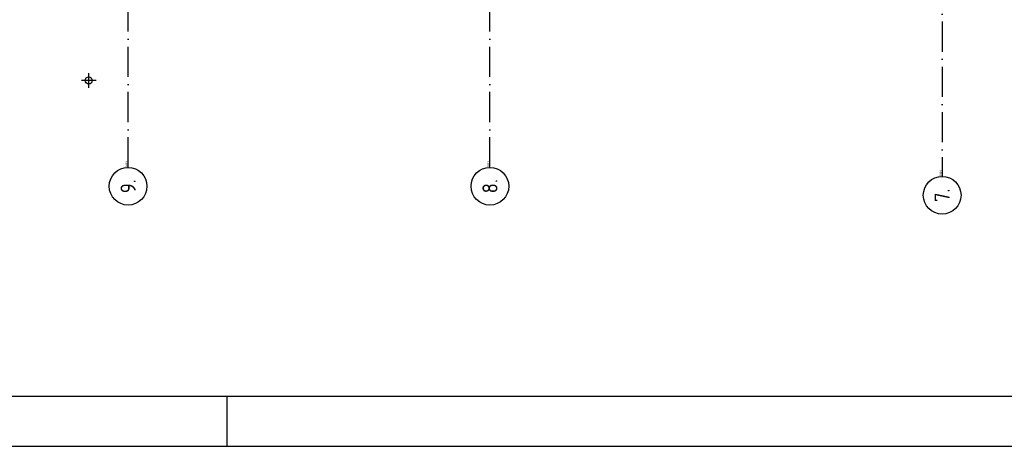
# Model space of a CAD drawing. Extents: x -866131 to -691536, y 173952 to 258052.
# Tile 73 of 160: x -785260 to -765666, y 173952 to 182440. Entities that reach past the tile are written whole.
import ezdxf
from ezdxf.enums import TextEntityAlignment as Align

# ---------------------------------------------------------------- set-up
doc = ezdxf.new("R2010")
doc.units = 0
doc.header["$LTSCALE"] = 100
doc.linetypes.add('DASHDOT', pattern=[9, 6, -1.5, 0, -1.5])
for name, color, linetype in [('00KAD025', 2, 'CONTINUOUS'), ('00KAD070', 5, 'CONTINUOUS'), ('AL$7----_STRAMIEN', 1, 'DASHDOT'), ('ALN-----_BLOCKNAAM', 2, 'CONTINUOUS'), ('MV-BINNENBESTRATING', 1, 'CONTINUOUS'), ('MV-STAALKOLOM', 1, 'CONTINUOUS')]:
    doc.layers.add(name, color=color, linetype=linetype)
doc.styles.get("Standard").update_dxf_attribs({"font": 'ISOCP'})

# ---------------------------------------------------------------- blocks, each defined once
blk = doc.blocks.new('1011')
at = {"layer": 'AL$7----_STRAMIEN', "color": 7, "linetype": 'CONTINUOUS'}
blk.add_circle((-750, 0), 750, dxfattribs=at)
at = {"layer": 'ALN-----_BLOCKNAAM', "linetype": 'CONTINUOUS'}
blk.add_text('1011', height=100, dxfattribs=at).set_placement((0, 0))

msp = doc.modelspace()

# ---------------------------------------------------------------- linework, layer by layer
at = {"layer": '00KAD025', "linetype": 'CONTINUOUS'}
for p, q in [((-781131.149, 173951.691), (-781131.149, 174951.691)), ((-866131.149, 173951.691), (-691536.071, 173951.691))]:
    msp.add_line(p, q, dxfattribs=at)
at = {"layer": '00KAD070', "linetype": 'CONTINUOUS'}
msp.add_line((-865131.149, 174951.691), (-692536.071, 174951.691), dxfattribs=at)
at = {"layer": 'AL$7----_STRAMIEN'}
msp.add_line((-766902.826, 252610.366), (-766902.826, 179321.228), dxfattribs=at)
at = {"layer": 'AL$7----_STRAMIEN', "color": 1}
msp.add_line((-783102.826, 179501.228), (-783102.826, 204718.514), dxfattribs=at)
msp.add_lwpolyline([(-775902.826, 179501.228), (-775902.826, 252610.366)], dxfattribs=at)
at = {"layer": 'MV-BINNENBESTRATING', "color": 8}
for p, q in [((-783886.492, 181085.948), (-783886.492, 181376.281)), ((-783886.492, 181085.948), (-783886.492, 181376.281)), ((-783741.326, 181231.114), (-784031.659, 181231.114)), ((-783741.326, 181231.114), (-784031.659, 181231.114))]:
    msp.add_line(p, q, dxfattribs=at)
at = {"layer": 'MV-STAALKOLOM', "color": 8}
msp.add_circle((-783886.492, 181231.114), 70.167, dxfattribs=at)
msp.add_circle((-783886.492, 181231.114), 70.167, dxfattribs=at)

# ---------------------------------------------------------------- block references
at = {"layer": 'AL$7----_STRAMIEN'}
ref = msp.add_blockref('1011', (-783102.826, 179501.228), dxfattribs=dict(at, xscale=0.5, yscale=0.5, zscale=0.5, rotation=90))
ref.add_attrib('STR-NAAM', '9.', dxfattribs={"color": 3, "linetype": 'CONTINUOUS', "height": 300, "rotation": 90}).set_placement((-783102.826, 179126.228), align=Align.MIDDLE)
ref = msp.add_blockref('1011', (-775902.826, 179501.228), dxfattribs=dict(at, xscale=0.5, yscale=0.5, zscale=0.5, rotation=90))
ref.add_attrib('STR-NAAM', '8.', dxfattribs={"color": 3, "linetype": 'CONTINUOUS', "height": 300, "rotation": 90}).set_placement((-775902.826, 179126.228), align=Align.MIDDLE)
ref = msp.add_blockref('1011', (-766902.826, 179321.228), dxfattribs=dict(at, xscale=0.5, yscale=0.5, zscale=0.5, rotation=90))
ref.add_attrib('STR-NAAM', '7.', dxfattribs={"color": 3, "linetype": 'CONTINUOUS', "height": 300, "rotation": 90}).set_placement((-766902.826, 178946.228), align=Align.MIDDLE)

doc.saveas('drawing.dxf')
